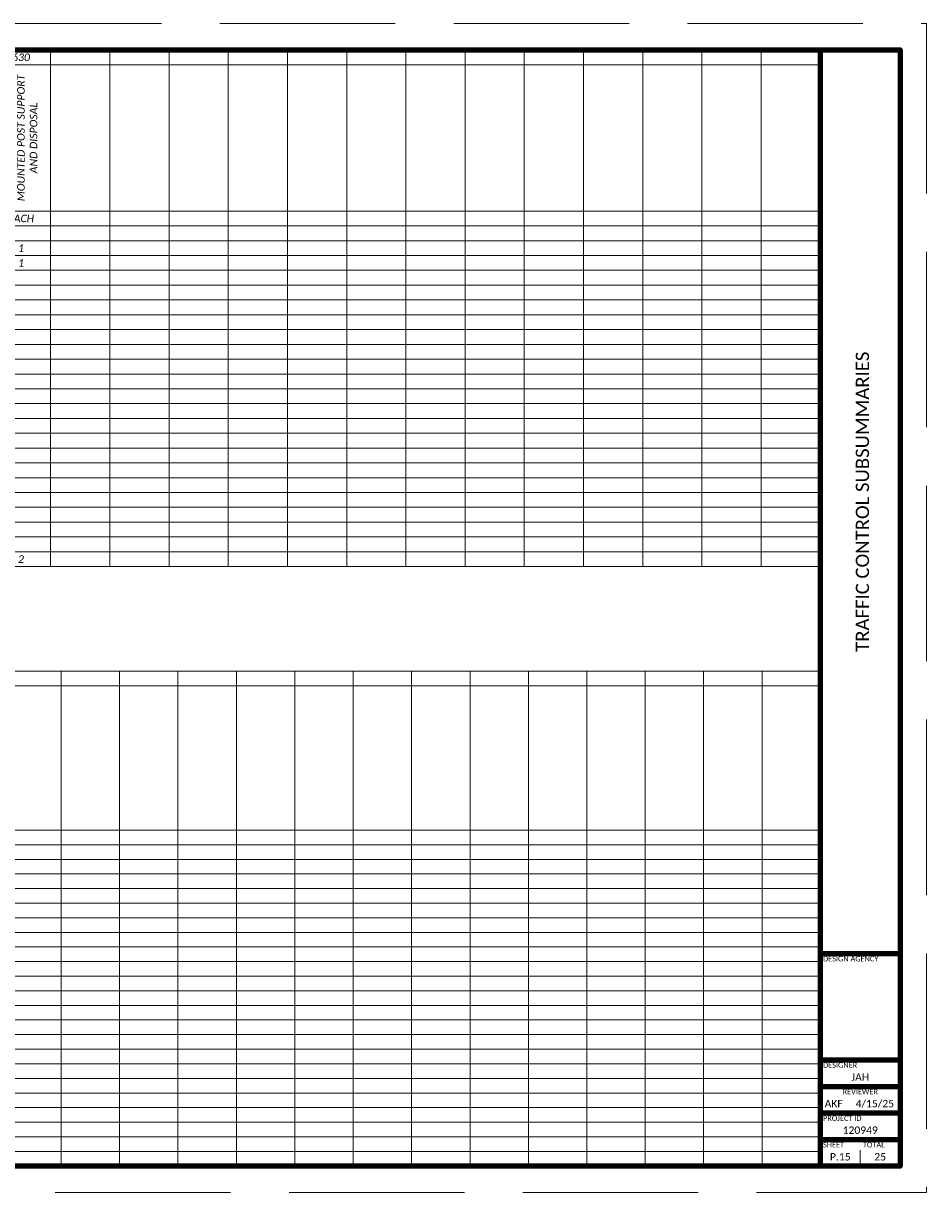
# Paper-space layout 'TRAFFIC CONTROL SUBSUM' of a CAD drawing. Header units: feet. Extents: x 1.4 to 35.4, y -1.2 to 20.8.
# Tile 2 of 2: x 18.4 to 35.4, y -1.2 to 20.8. Entities that reach past the tile are written whole.
import ezdxf
from ezdxf.enums import TextEntityAlignment as Align

# ---------------------------------------------------------------- set-up
doc = ezdxf.new("R2010")
doc.units = ezdxf.units.FT
doc.header["$LTSCALE"] = 20
doc.header["$MEASUREMENT"] = 0
doc.linetypes.add('OhDOT_DGN3', pattern=[0.22, 0.165, -0.055])
doc.layers.get('Defpoints').update_dxf_attribs({"lineweight": 15})
for name, color, linetype, lineweight in [('0_Xref', 7, 'Continuous', 15), ('SH_Border', 7, 'Continuous', 90), ('SH_Data', 7, 'Continuous', 15), ('SH_Text', 7, 'Continuous', 35)]:
    doc.layers.add(name, color=color, linetype=linetype, lineweight=lineweight)
doc.layers.add('SH_Cut_Line', color=7, linetype='OhDOT_DGN3', lineweight=15, plot=False)
doc.styles.add('P_Slanted - Normal Fixed Spacing', font='calibrii.ttf', dxfattribs={"height": 0.14})
doc.styles.add('Style - Calibri', font='calibri.ttf')
doc.styles.add('Style - Calibri - Light', font='calibril.ttf', dxfattribs={"height": 0.1})

# ---------------------------------------------------------------- blocks, each defined once
blk = doc.blocks.new('BORDER_1')
at = {"layer": 'Defpoints', "color": 7}
blk.add_point((32.75, 3.5), dxfattribs=at)
at = {"layer": 'SH_Border', "color": 7}
for p, q in [((32, 0.5), (32, 21.5)), ((32, 4.5), (33.5, 4.5)), ((32, 2.5), (33.5, 2.5)), ((32, 2), (33.5, 2)), ((32, 1.5), (33.5, 1.5)), ((32, 1), (33.5, 1))]:
    blk.add_line(p, q, dxfattribs=at)
at = {"layer": 'SH_Border', "color": 7, "flags": 128}
blk.add_lwpolyline([(1.5, 21.5), (33.5, 21.5), (33.5, 0.5), (1.5, 0.5)], close=True, dxfattribs=at)
at = {"layer": 'SH_Cut_Line', "flags": 128}
blk.add_lwpolyline([(0, 0), (34, 0), (34, 22), (0, 22)], close=True, dxfattribs=at)
at = {"layer": 'SH_Data', "color": 7}
blk.add_line((32.75, 0.5), (32.75, 0.8), dxfattribs=at)
at = {"layer": 'SH_Data', "char_height": 0.1, "line_spacing_factor": 0.8, "style": 'Style - Calibri - Light'}
for s, insert, attachment_point in [('DESIGN AGENCY', (32.05, 4.45), 1), ('DESIGNER', (32.05, 2.45), 1), ('REVIEWER', (32.75, 1.95), 2), ('PROJECT ID', (32.05, 1.45), 1), ('SHEET', (32.05, 0.95), 1), ('TOTAL', (32.8, 0.95), 1)]:
    blk.add_mtext(s, dxfattribs=dict(at, insert=insert, attachment_point=attachment_point))
at = {"layer": 'SH_Data', "color": 7, "style": 'Style - Calibri'}
blk.add_attdef('C_SHEET_TITLE', text='', height=0.25, rotation=90, dxfattribs=at).set_placement((32.792, 13), align=Align.MIDDLE_CENTER)
at = {"layer": 'SH_Data', "style": 'Style - Calibri'}
blk.add_attdef('PROJ_NAME', text='', height=0.25, rotation=90, dxfattribs=at).set_placement((0.6, 0.6), align=Align.TOP_LEFT)
for tag, p in [('DESIGNER', (32.75, 2.175)), ('REVIEWER', (32.25, 1.675)), ('REVIEWED_DATE', (33.025, 1.675)), ('PIDNO', (32.75, 1.175)), ('C_SHEET_NO', (32.375, 0.675)), ('T_SHEET_NO', (33.125, 0.675))]:
    blk.add_attdef(tag, text='', height=0.14, dxfattribs=at).set_placement(p, align=Align.MIDDLE_CENTER)
blk = doc.blocks.new('*A1287')
at = {"layer": 'SH_Data', "color": 1, "linetype": 'Continuous', "ltscale": 0.128205}
for points in [[(0, 0), (0, -9.503)], [(0, 0), (29.824, 0)], [(0.978, 0), (0.978, -9.231)], [(1.955, 0), (1.955, -9.231)], [(4.071, 0), (4.071, -9.231)], [(5.497, 0), (5.497, -9.231)], [(6.731, 0), (6.731, -9.231)], [(7.965, 0), (7.965, -9.231)], [(9.119, 0), (9.119, -9.503)], [(10.208, 0), (10.208, -9.503)], [(11.298, 0), (11.298, -9.503)], [(12.388, 0), (12.388, -9.503)], [(13.478, 0), (13.478, -9.503)], [(14.567, 0), (14.567, -9.503)], [(15.657, 0), (15.657, -9.503)], [(16.747, 0), (16.747, -9.503)], [(17.837, 0), (17.837, -9.503)], [(18.926, 0), (18.926, -9.503)], [(20.016, 0), (20.016, -9.503)], [(21.106, 0), (21.106, -9.503)], [(22.196, 0), (22.196, -9.503)], [(23.285, 0), (23.285, -9.503)], [(24.375, 0), (24.375, -9.503)], [(25.465, 0), (25.465, -9.503)], [(26.554, 0), (26.554, -9.503)], [(27.644, 0), (27.644, -9.503)], [(28.734, 0), (28.734, -9.503)], [(29.824, 0), (29.824, -9.503)], [(9.119, -0.272), (29.824, -0.272)], [(9.119, -2.965), (29.824, -2.965)], [(0, -3.237), (29.824, -3.237)], [(0, -3.51), (29.824, -3.51)], [(0, -3.782), (29.824, -3.782)], [(0, -4.054), (29.824, -4.054)], [(0, -4.327), (29.824, -4.327)], [(0, -4.599), (29.824, -4.599)], [(0, -4.872), (29.824, -4.872)], [(0, -5.144), (29.824, -5.144)], [(0, -5.417), (29.824, -5.417)], [(0, -5.689), (29.824, -5.689)], [(0, -5.962), (29.824, -5.962)], [(0, -6.234), (29.824, -6.234)], [(0, -6.506), (29.824, -6.506)], [(0, -6.779), (29.824, -6.779)], [(0, -7.051), (29.824, -7.051)], [(0, -7.324), (29.824, -7.324)], [(0, -7.596), (29.824, -7.596)], [(0, -7.869), (29.824, -7.869)], [(0, -8.141), (29.824, -8.141)], [(0, -8.413), (29.824, -8.413)], [(0, -8.686), (29.824, -8.686)], [(0, -8.958), (29.824, -8.958)], [(0, -9.231), (29.824, -9.231)], [(0, -9.503), (29.824, -9.503)]]:
    blk.add_lwpolyline(points, dxfattribs=at)
at = {"layer": 'SH_Text', "color": 1, "attachment_point": 5, "style": 'P_Slanted - Normal Fixed Spacing'}
for s, insert, char_height in [('630', (9.663, -0.136), 0.1389), ('630', (10.753, -0.136), 0.1389), ('630', (11.843, -0.136), 0.1389), ('630', (12.933, -0.136), 0.1389), ('630', (14.022, -0.136), 0.1389), ('630', (15.112, -0.136), 0.1389), ('CODE', (7.348, -1.619), 0.1389), ('EACH', (10.753, -3.101), 0.1389), ('EACH', (11.843, -3.101), 0.1389), ('SF', (12.933, -3.101), 0.1389), ('EACH', (14.022, -3.101), 0.1389), ('EACH', (15.112, -3.101), 0.1389), ('FT', (9.663, -3.101), 0.1389), ('R-1', (0.489, -3.646), 0.1389), ('P. 16', (1.466, -3.646), 0.1389), ('ALBRECHT AVE.', (3.013, -3.646), 0.13889), ('LT', (6.114, -3.646), 0.1389), ('R1-1', (7.348, -3.646), 0.1389), ('1', (14.022, -3.646), 0.139), ('1', (15.112, -3.646), 0.139), ('R-2', (0.489, -3.918), 0.1389), ('P. 16', (1.466, -3.918), 0.1389), ('ALBRECHT AVE.', (3.013, -3.918), 0.13889), ('LT', (6.114, -3.918), 0.1389), ('SPECIAL', (7.348, -3.918), 0.1389), ('1', (14.022, -3.918), 0.139), ('1', (15.112, -3.918), 0.139), ('S-1', (0.489, -4.463), 0.1389), ('P. 16', (1.466, -4.463), 0.1389), ('SP-2', (3.013, -4.463), 0.1389), ('D3-1-130', (7.348, -4.463), 0.1389), ('130 X 24', (8.542, -4.463), 0.1389), ('1', (10.753, -4.463), 0.139), ('21.7', (12.933, -4.463), 0.1389), ('S-2', (0.489, -4.736), 0.1389), ('P. 16', (1.466, -4.736), 0.1389), ('SP-1', (3.013, -4.736), 0.1389), ('D3-1-106', (7.348, -4.736), 0.1389), ('106 X 24', (8.542, -4.736), 0.1389), ('1', (10.753, -4.736), 0.139), ('17.7', (12.933, -4.736), 0.1389), ('S-3', (0.489, -5.008), 0.1389), ('P. 16', (1.466, -5.008), 0.1389), ('SP-2', (3.013, -5.008), 0.1389), ('SPECIAL', (7.348, -5.008), 0.1389), ('92 X 24', (8.542, -5.008), 0.1389), ('1', (10.753, -5.008), 0.139), ('15.4', (12.933, -5.008), 0.1389), ('S-4', (0.489, -5.28), 0.1389), ('P. 16', (1.466, -5.28), 0.1389), ('SP-1', (3.013, -5.28), 0.1389), ('R9-3-18', (7.348, -5.28), 0.1389), ('18 X 18', (8.542, -5.28), 0.1389), ('1', (11.843, -5.28), 0.139), ('2.3', (12.933, -5.28), 0.1389), ('R9-3bPR-18', (7.348, -5.553), 0.1389), ('18 X 12', (8.542, -5.553), 0.1389), ('1', (11.843, -5.553), 0.139), ('1.5', (12.933, -5.553), 0.1389), ('S-5', (0.489, -5.825), 0.1389), ('P. 16', (1.466, -5.825), 0.1389), ('SR 532', (3.013, -5.825), 0.1389), ('2+79', (4.784, -5.825), 0.1389), ('RT', (6.114, -5.825), 0.1389), ('R9-3-18', (7.348, -5.825), 0.1389), ('18 X 18', (8.542, -5.825), 0.1389), ('13.1', (9.663, -5.825), 0.1389), ('2.3', (12.933, -5.825), 0.1389), ('R9-3bPL-18', (7.348, -6.098), 0.1389), ('18 X 12', (8.542, -6.098), 0.1389), ('1.5', (12.933, -6.098), 0.1389), ('TOTALS CARRIED TO GENERAL SUMMARY  ', (4.559, -9.367), 0.13889), ('13.1', (9.663, -9.367), 0.1389), ('3', (10.753, -9.367), 0.139), ('2', (11.843, -9.367), 0.139), ('62.4', (12.933, -9.367), 0.1389), ('2', (14.022, -9.367), 0.139), ('2', (15.112, -9.367), 0.139)]:
    blk.add_mtext(s, dxfattribs=dict(at, insert=insert, char_height=char_height))
at = {"layer": 'SH_Text', "color": 1, "char_height": 0.13889, "width": 2.69231, "attachment_point": 5, "rotation": 90, "style": 'P_Slanted - Normal Fixed Spacing'}
for s, insert in [('GROUND MOUNTED SUPPORT, NO. 2 POST', (9.663, -1.619)), ('SIGN HANGER ASSEMBLY, MAST ARM, AS PER PLAN', (10.753, -1.619)), ('SIGN SUPPORT ASSEMBLY, POLE MOUNTED', (11.843, -1.619)), ('REMOVAL OF GROUND MOUNTED SIGN AND DISPOSAL', (14.022, -1.619)), ('REMOVAL OF GROUND MOUNTED POST SUPPORT AND DISPOSAL', (15.112, -1.619)), ('SIGN, FLAT SHEET', (12.933, -1.619))]:
    blk.add_mtext(s, dxfattribs=dict(at, insert=insert))
at = {"layer": 'SH_Text', "color": 1, "attachment_point": 5, "style": 'P_Slanted - Normal Fixed Spacing'}
for s, insert, char_height, width in [('REF^JNO.', (0.489, -1.619), 0.1389, 0.84936), ('SHEET^JNO.', (1.466, -1.619), 0.1389, 0.84936), ('SIZE^J(INCHES)', (8.542, -1.619), 0.13889, 1.02564), ('LOCATION', (3.013, -1.619), 0.1389, 1.98718), ('STATION', (4.784, -1.619), 0.1389, 1.29808), ('SIDE', (6.114, -1.619), 0.1389, 1.10577)]:
    blk.add_mtext(s, dxfattribs=dict(at, insert=insert, char_height=char_height, width=width))
blk = doc.blocks.new('*A1288')
at = {"layer": 'SH_Data', "color": 1, "linetype": 'Continuous', "ltscale": 0.128205}
for points in [[(0, 0), (0, -9.231)], [(0, 0), (30.24, 0)], [(0.978, 0), (0.978, -8.413)], [(1.955, 0), (1.955, -8.413)], [(5.112, 0), (5.112, -8.413)], [(8.446, 0), (8.446, -8.413)], [(9.535, 0), (9.535, -9.231)], [(10.625, 0), (10.625, -9.231)], [(11.715, 0), (11.715, -9.231)], [(12.804, 0), (12.804, -9.231)], [(13.894, 0), (13.894, -9.231)], [(14.984, 0), (14.984, -9.231)], [(16.074, 0), (16.074, -9.231)], [(17.163, 0), (17.163, -9.231)], [(18.253, 0), (18.253, -9.231)], [(19.343, 0), (19.343, -9.231)], [(20.433, 0), (20.433, -9.231)], [(21.522, 0), (21.522, -9.231)], [(22.612, 0), (22.612, -9.231)], [(23.702, 0), (23.702, -9.231)], [(24.792, 0), (24.792, -9.231)], [(25.881, 0), (25.881, -9.231)], [(26.971, 0), (26.971, -9.231)], [(28.061, 0), (28.061, -9.231)], [(29.151, 0), (29.151, -9.231)], [(30.24, 0), (30.24, -9.231)], [(9.535, -0.272), (30.24, -0.272)], [(9.535, -2.965), (30.24, -2.965)], [(0, -3.237), (30.24, -3.237)], [(6.538, -3.237), (6.538, -8.413)], [(7.019, -3.237), (7.019, -8.413)], [(0, -3.51), (30.24, -3.51)], [(0, -3.782), (30.24, -3.782)], [(0, -4.054), (30.24, -4.054)], [(0, -4.327), (30.24, -4.327)], [(0, -4.599), (30.24, -4.599)], [(0, -4.872), (30.24, -4.872)], [(0, -5.144), (30.24, -5.144)], [(0, -5.417), (30.24, -5.417)], [(0, -5.689), (30.24, -5.689)], [(0, -5.962), (30.24, -5.962)], [(0, -6.234), (30.24, -6.234)], [(0, -6.506), (30.24, -6.506)], [(0, -6.779), (30.24, -6.779)], [(0, -7.051), (30.24, -7.051)], [(0, -7.324), (30.24, -7.324)], [(0, -7.596), (30.24, -7.596)], [(0, -7.869), (30.24, -7.869)], [(0, -8.141), (30.24, -8.141)], [(0, -8.413), (30.24, -8.413)], [(0, -8.686), (30.24, -8.686)], [(0, -8.958), (30.24, -8.958)], [(0, -9.231), (30.24, -9.231)]]:
    blk.add_lwpolyline(points, dxfattribs=at)
at = {"layer": 'SH_Text', "color": 1, "attachment_point": 5, "style": 'P_Slanted - Normal Fixed Spacing'}
for s, insert, char_height in [('644', (10.08, -0.136), 0.1389), ('644', (11.17, -0.136), 0.1389), ('644', (12.26, -0.136), 0.1389), ('SIDE', (8.99, -1.619), 0.1389), ('MILE', (10.08, -3.101), 0.1389), ('FT', (11.17, -3.101), 0.1389), ('FT', (12.26, -3.101), 0.1389), ('TO', (6.779, -3.373), 0.1389), ('CDS', (0.489, -3.646), 0.1389), ('P.16', (1.466, -3.646), 0.1389), ('ALBRECHT AVE.', (3.534, -3.646), 0.13889), ('100+38', (5.825, -3.646), 0.1389), ('100+42', (7.732, -3.646), 0.1389), ('LT', (8.99, -3.646), 0.1389), ('4', (10.08, -3.646), 0.139), ('SL', (0.489, -3.918), 0.1389), ('P.16', (1.466, -3.918), 0.1389), ('ALBRECHT AVE.', (3.534, -3.918), 0.13889), ('100+36', (5.825, -3.918), 0.1389), ('LT', (8.99, -3.918), 0.1389), ('14', (11.17, -3.918), 0.1389), ('CW', (0.489, -4.191), 0.1389), ('P.16', (1.466, -4.191), 0.1389), ('ALBRECHT AVE.', (3.534, -4.191), 0.13889), ('100+23', (5.825, -4.191), 0.1389), ('LT/RT', (8.99, -4.191), 0.1389), ('67', (12.26, -4.191), 0.1389), ('SL', (0.489, -4.463), 0.1389), ('P.16', (1.466, -4.463), 0.1389), ('S.R. 532', (3.534, -4.463), 0.1389), ('2+65', (5.825, -4.463), 0.1389), ('RT', (8.99, -4.463), 0.1389), ('14', (11.17, -4.463), 0.1389), ('SL', (0.489, -4.736), 0.1389), ('P.16', (1.466, -4.736), 0.1389), ('S.R. 532', (3.534, -4.736), 0.1389), ('3+36', (5.825, -4.736), 0.1389), ('LT/RT', (8.99, -4.736), 0.1389), ('14', (11.17, -4.736), 0.1389), ('CW', (0.489, -5.008), 0.1389), ('P.16', (1.466, -5.008), 0.1389), ('S.R. 532', (3.534, -5.008), 0.1389), ('3+23', (5.825, -5.008), 0.1389), ('RT/LT', (8.99, -5.008), 0.1389), ('66', (12.26, -5.008), 0.1389), ('TOTAL', (4.768, -8.55), 0.1389), ('4', (10.08, -8.55), 0.139), ('42', (11.17, -8.55), 0.1389), ('133', (12.26, -8.55), 0.1389), ('TOTAL MILES', (4.768, -8.822), 0.13889), ('0.01', (10.08, -8.822), 0.1389), ('TOTALS CARRIED TO GENERAL SUMMARY  ', (4.768, -9.095), 0.13889), ('0.01', (10.08, -9.095), 0.1389), ('42', (11.17, -9.095), 0.1389), ('133', (12.26, -9.095), 0.1389)]:
    blk.add_mtext(s, dxfattribs=dict(at, insert=insert, char_height=char_height))
at = {"layer": 'SH_Text', "color": 1, "width": 2.69231, "attachment_point": 5, "rotation": 90, "style": 'P_Slanted - Normal Fixed Spacing'}
for s, insert, char_height in [('CENTER LINE, DOUBLE SOLID', (10.08, -1.619), 0.13889), ('CROSSWALK LINE, 12"', (12.26, -1.619), 0.13889), ('STOP LINE', (11.17, -1.619), 0.1389)]:
    blk.add_mtext(s, dxfattribs=dict(at, insert=insert, char_height=char_height))
at = {"layer": 'SH_Text', "color": 1, "attachment_point": 5, "style": 'P_Slanted - Normal Fixed Spacing'}
for s, insert, char_height, width in [('REF^JNO.', (0.489, -1.619), 0.1389, 0.84936), ('SHEET^JNO.', (1.466, -1.619), 0.1389, 0.84936), ('LOCATION', (3.534, -1.506), 0.1389, 3.02885), ('STATION TO STATION', (6.779, -1.619), 0.13889, 3.20513)]:
    blk.add_mtext(s, dxfattribs=dict(at, insert=insert, char_height=char_height, width=width))

psp = doc.layouts.new('TRAFFIC CONTROL SUBSUM')

# ---------------------------------------------------------------- block references
at = {"layer": '0_Xref'}
ref = psp.add_blockref('BORDER_1', (1.428, -1.153), dxfattribs=at)
ref.add_attrib('C_SHEET_NO', 'P.15', dxfattribs={"layer": 'SH_Data', "height": 0.14, "style": 'Style - Calibri'}).set_placement((33.803, -0.478), align=Align.MIDDLE_CENTER)
ref.add_attrib('T_SHEET_NO', '25', dxfattribs={"layer": 'SH_Data', "height": 0.14, "style": 'Style - Calibri'}).set_placement((34.553, -0.478), align=Align.MIDDLE_CENTER)
ref.add_attrib('C_SHEET_TITLE', 'TRAFFIC CONTROL SUBSUMMARIES', dxfattribs={"layer": 'SH_Data', "color": 7, "height": 0.25, "rotation": 90, "style": 'Style - Calibri'}).set_placement((34.219, 11.847), align=Align.MIDDLE_CENTER)
ref.add_attrib('DESIGNER', 'JAH', dxfattribs={"layer": 'SH_Data', "height": 0.14, "style": 'Style - Calibri'}).set_placement((34.178, 1.022), align=Align.MIDDLE_CENTER)
ref.add_attrib('REVIEWER', 'AKF', dxfattribs={"layer": 'SH_Data', "height": 0.14, "style": 'Style - Calibri'}).set_placement((33.678, 0.522), align=Align.MIDDLE_CENTER)
ref.add_attrib('REVIEWED_DATE', '4/15/25', dxfattribs={"layer": 'SH_Data', "height": 0.14, "style": 'Style - Calibri'}).set_placement((34.453, 0.522), align=Align.MIDDLE_CENTER)
ref.add_attrib('PIDNO', '120949', dxfattribs={"layer": 'SH_Data', "height": 0.14, "style": 'Style - Calibri'}).set_placement((34.178, 0.022), align=Align.MIDDLE_CENTER)
for name, p, xscale, yscale, zscale in [('*A1287', (2.928, 20.347), 1.022675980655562, 1.022675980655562, 1.022675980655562), ('*A1288', (2.928, 8.657), 1.008585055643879, 1.008585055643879, 1.008585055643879)]:
    psp.add_blockref(name, p, dxfattribs=dict(at, xscale=xscale, yscale=yscale, zscale=zscale))

doc.saveas('drawing.dxf')
